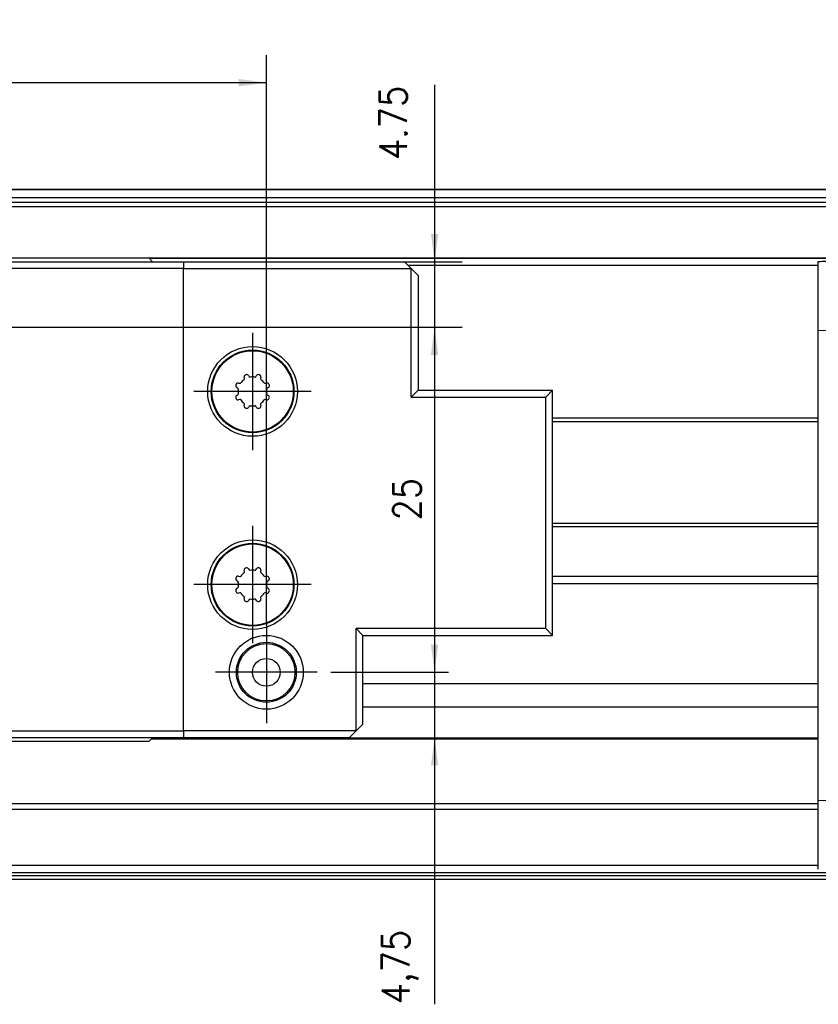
# Model space of a CAD drawing. Header units: millimetres. Extents: x -235 to 3416, y -109 to 485.
# Tile 19 of 36: x 416 to 474, y 328 to 399. Entities that reach past the tile are written whole.
import ezdxf

# ---------------------------------------------------------------- set-up
doc = ezdxf.new("R2010")
doc.units = ezdxf.units.MM
doc.linetypes.add('DOT_CENTER', pattern=[14, 12, -1, 0, -1])
doc.layers.add('1', color=7, linetype='Continuous')
doc.styles.add('CONVERTER_11', font='txt.shx', dxfattribs={"width": 0.9})
doc.dimstyles.new('ME10_DIM_15', dxfattribs={"dimtxt": 2, "dimasz": 2, "dimexe": 2, "dimexo": 0, "dimgap": 2, "dimtad": 1, "dimdsep": 46, "dimtxsty": 'CONVERTER_11', "dimsah": 1, "dimcen": 0.09, "dimclrd": 2, "dimclre": 2, "dimclrt": 2, "dimadec": 0, "dimazin": 0, "dimtfac": 1, "dimtdec": 4, "dimtix": 1, "dimtmove": 0, "dimatfit": 3, "dimfxl": 1, "dimtolj": 1, "dimtzin": 0, "dimarcsym": 0})
doc.dimstyles.new('ME10_DIM_17', dxfattribs={"dimtxt": 2, "dimasz": 2, "dimexe": 2, "dimexo": 0, "dimgap": 2, "dimtad": 1, "dimdsep": 46, "dimtxsty": 'CONVERTER_11', "dimsah": 1, "dimcen": 0.09, "dimclrd": 2, "dimclre": 2, "dimclrt": 2, "dimadec": 0, "dimazin": 0, "dimtfac": 1, "dimtdec": 4, "dimtix": 1, "dimtmove": 0, "dimatfit": 3, "dimfxl": 1, "dimtolj": 1, "dimtzin": 0, "dimarcsym": 0})
doc.dimstyles.new('ME10_DIM_19', dxfattribs={"dimtxt": 2, "dimasz": 2, "dimexe": 1, "dimexo": 1, "dimgap": 1, "dimtad": 1, "dimdsep": 46, "dimtxsty": 'CONVERTER_11', "dimsah": 1, "dimcen": 0.09, "dimclrd": 2, "dimclre": 2, "dimclrt": 2, "dimadec": 0, "dimazin": 0, "dimtfac": 1, "dimtdec": 4, "dimtix": 1, "dimtmove": 0, "dimatfit": 3, "dimfxl": 1, "dimtolj": 1, "dimtzin": 0, "dimarcsym": 0})
doc.dimstyles.new('ME10_DIM_20', dxfattribs={"dimtxt": 2, "dimasz": 2, "dimexe": 1, "dimexo": 1, "dimgap": 1, "dimtad": 1, "dimdsep": 46, "dimtxsty": 'CONVERTER_11', "dimsah": 1, "dimcen": 0.09, "dimclrd": 2, "dimclre": 2, "dimclrt": 2, "dimadec": 0, "dimazin": 0, "dimtfac": 1, "dimtdec": 4, "dimtix": 1, "dimtmove": 0, "dimatfit": 3, "dimfxl": 1, "dimtolj": 1, "dimtzin": 0, "dimarcsym": 0})

# ---------------------------------------------------------------- blocks, each defined once
blk = doc.blocks.new('CABEZA_Li_1__25', base_point=(350.6999512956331, 347.1029444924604))
at = {"color": 7, "linetype": 'Continuous'}
for p, q in [((405.9521057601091, 381.8529444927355), (425.4521057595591, 381.8529444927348)), ((418.7636709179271, 382.102944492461), (412.64054060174, 382.1029444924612)), ((425.202105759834, 382.1029444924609), (418.7636709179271, 382.102944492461)), ((425.4521057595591, 381.8529444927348), (425.202105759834, 382.1029444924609)), ((425.4521057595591, 381.8529444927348), (427.699951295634, 381.8529444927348)), ((427.699951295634, 381.8529444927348), (443.7027956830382, 381.8529444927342)), ((427.699951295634, 381.8529444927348), (427.699951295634, 381.3529444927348)), ((443.7027956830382, 381.8529444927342), (444.2027956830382, 381.3529444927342)), ((427.699951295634, 381.3529444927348), (363.7010285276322, 381.3529444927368)), ((427.699951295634, 381.3529444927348), (444.2027956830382, 381.3529444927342)), ((427.6999512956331, 347.8529444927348), (427.699951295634, 381.3529444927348)), ((444.7027956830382, 380.8529444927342), (444.2027956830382, 381.3529444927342)), ((444.2027956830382, 372.0357888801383), (444.2027956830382, 381.3529444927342)), ((444.7027956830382, 380.8529444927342), (444.7027956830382, 372.5357888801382)), ((432.110728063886, 373.3747427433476), (432.089052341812, 373.4725156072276)), ((432.4109764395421, 373.6058609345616), (432.4647852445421, 373.5213980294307)), ((432.935117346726, 373.5213980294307), (432.9889261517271, 373.6058609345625)), ((433.3108502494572, 373.4725156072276), (433.289174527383, 373.3747427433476)), ((431.6314977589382, 372.6881105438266), (431.5470348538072, 372.7419193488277)), ((431.680380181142, 373.0638434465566), (431.778153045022, 373.0421677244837)), ((433.621749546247, 373.0421677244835), (433.7195224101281, 373.0638434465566)), ((433.852867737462, 372.7419193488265), (433.768404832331, 372.6881105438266)), ((444.7027956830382, 372.5357888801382), (444.2027956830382, 372.0357888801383)), ((444.7027956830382, 372.5357888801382), (454.4477968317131, 372.5357888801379)), ((454.4477968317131, 372.5357888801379), (453.9477968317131, 372.0357888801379)), ((454.4477968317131, 354.7701001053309), (454.4477968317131, 372.5357888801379)), ((431.5470348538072, 372.1639696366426), (431.6314977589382, 372.2177784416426)), ((431.778153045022, 371.8637212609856), (431.6803801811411, 371.8420455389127)), ((433.7195224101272, 371.8420455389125), (433.621749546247, 371.8637212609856)), ((433.768404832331, 372.2177784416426), (433.852867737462, 372.1639696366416)), ((444.2027956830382, 372.0357888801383), (453.9477968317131, 372.0357888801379)), ((453.9477968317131, 355.2701001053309), (453.9477968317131, 372.0357888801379)), ((432.089052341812, 371.4333733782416), (432.110728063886, 371.5311462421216)), ((432.4647852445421, 371.3844909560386), (432.4109764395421, 371.3000280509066)), ((432.9889261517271, 371.3000280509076), (432.935117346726, 371.3844909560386)), ((433.289174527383, 371.5311462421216), (433.3108502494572, 371.4333733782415)), ((432.4109764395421, 359.6058609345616), (432.4647852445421, 359.5213980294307)), ((432.935117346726, 359.5213980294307), (432.9889261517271, 359.6058609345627)), ((431.680380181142, 359.0638434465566), (431.778153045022, 359.0421677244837)), ((432.110728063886, 359.3747427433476), (432.089052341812, 359.4725156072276)), ((433.3108502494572, 359.4725156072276), (433.289174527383, 359.3747427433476)), ((433.621749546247, 359.0421677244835), (433.7195224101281, 359.0638434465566)), ((431.6314977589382, 358.6881105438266), (431.5470348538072, 358.7419193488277)), ((431.5470348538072, 358.1639696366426), (431.6314977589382, 358.2177784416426)), ((433.852867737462, 358.7419193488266), (433.768404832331, 358.6881105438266)), ((433.768404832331, 358.2177784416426), (433.852867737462, 358.1639696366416)), ((431.778153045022, 357.8637212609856), (431.6803801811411, 357.8420455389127)), ((432.089052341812, 357.4333733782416), (432.110728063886, 357.5311462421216)), ((433.289174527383, 357.5311462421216), (433.3108502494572, 357.4333733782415)), ((433.7195224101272, 357.8420455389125), (433.621749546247, 357.8637212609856)), ((432.4647852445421, 357.3844909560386), (432.4109764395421, 357.3000280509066)), ((432.9889261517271, 357.3000280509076), (432.935117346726, 357.3844909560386)), ((453.9477968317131, 355.2701001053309), (440.199951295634, 355.2701001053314)), ((440.199951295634, 355.2701001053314), (440.702105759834, 354.7701001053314)), ((440.1999512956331, 347.8529444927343), (440.199951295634, 355.2701001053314)), ((440.702105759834, 354.7701001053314), (454.4477968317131, 354.7701001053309)), ((440.702105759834, 348.6029444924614), (440.702105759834, 354.7701001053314)), ((454.4477968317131, 354.7701001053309), (453.9477968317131, 355.2701001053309)), ((440.1999512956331, 347.8529444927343), (440.6999512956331, 348.3529444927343)), ((440.6999512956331, 348.3529444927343), (440.702105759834, 348.6029444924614)), ((363.701028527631, 347.8529444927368), (427.6999512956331, 347.8529444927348)), ((440.1999512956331, 347.8529444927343), (427.6999512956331, 347.8529444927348)), ((427.6999512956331, 347.8529444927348), (427.6999512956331, 347.3529444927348)), ((440.1999512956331, 347.8529444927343), (439.6999512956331, 347.3529444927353)), ((425.452105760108, 347.3529444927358), (405.9521057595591, 347.3529444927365)), ((406.202105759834, 347.1029444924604), (425.202105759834, 347.1029444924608)), ((425.452105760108, 347.3529444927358), (425.202105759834, 347.1029444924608)), ((427.6999512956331, 347.3529444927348), (425.452105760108, 347.3529444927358)), ((439.6999512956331, 347.3529444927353), (427.6999512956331, 347.3529444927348))]:
    blk.add_line(p, q, dxfattribs=at)
for centre, radius in [((432.699951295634, 372.4529444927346), 3.25), ((432.699951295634, 372.4529444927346), 3), ((432.699951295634, 372.4529444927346), 2.948945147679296), ((432.699951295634, 358.4529444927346), 3.25), ((432.699951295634, 358.4529444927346), 3), ((432.699951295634, 358.4529444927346), 2.948945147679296), ((433.699951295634, 352.1029444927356), 2.674999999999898), ((433.699951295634, 352.1029444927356), 2.171031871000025), ((433.699951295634, 352.1029444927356), 2.074999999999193), ((433.699951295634, 352.1029444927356), 0.9999999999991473)]:
    blk.add_circle(centre, radius, dxfattribs=at)
for centre, radius, start, end in [((432.6999512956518, 372.4529444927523), 1.04999999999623, 125.9522396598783, 144.0477603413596), ((432.0423873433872, 373.3595919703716), 0.0699999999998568, 305.9522396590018, 0), ((432.2354967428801, 373.5049815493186), 0.1500000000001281, 113.8205556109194, 192.5000000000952), ((432.699951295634, 372.4529444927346), 1.299999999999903, 111.1794443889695, 113.8205556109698), ((432.2844677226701, 373.5252659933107), 0.1499999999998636, 90, 111.1794443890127), ((432.2844677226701, 373.5252659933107), 0.1499999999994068, 32.49999999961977, 90), ((432.5238226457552, 373.559009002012), 0.0700000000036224, 212.499999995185, 279.047760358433), ((432.6999512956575, 372.4529444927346), 1.049999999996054, 80.95223965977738, 99.0477603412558), ((432.8760799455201, 373.5590090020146), 0.07, 260.9522396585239, 327.4999999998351), ((433.1154348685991, 373.5252659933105), 0.1499999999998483, 68.82055561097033, 147.500000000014), ((432.6999512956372, 372.4529444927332), 1.300000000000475, 66.17944438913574, 68.82055561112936), ((433.1644058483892, 373.5049815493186), 0.1499999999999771, 45.0000000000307, 66.17944438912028), ((433.1644058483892, 373.5049815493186), 0.1500000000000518, 347.4999999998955, 45.0000000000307), ((433.357515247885, 373.3595919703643), 0.0700000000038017, 179.9999999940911, 234.0477603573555), ((432.6999512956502, 372.4529444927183), 1.049999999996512, 35.9522396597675, 54.04776034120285), ((431.6276297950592, 372.8684280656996), 0.1499999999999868, 158.8205556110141, 237.5000000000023), ((432.6999512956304, 372.4529444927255), 1.299999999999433, 156.179444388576, 158.8205556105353), ((431.6479142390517, 372.9173990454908), 0.1499999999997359, 135.000000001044, 156.1794443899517), ((431.6479142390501, 372.9173990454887), 0.1500000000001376, 77.49999999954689, 135.0000000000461), ((431.593886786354, 372.6290731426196), 0.0700000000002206, 0, 57.50000000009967), ((432.699951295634, 372.4529444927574), 1.049999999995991, 170.9522396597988, 189.0477603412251), ((431.7933038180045, 373.1105084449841), 0.0700000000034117, 257.4999999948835, 324.0477603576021), ((433.6065987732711, 373.1105084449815), 0.0700000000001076, 215.9522396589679, 282.5000000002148), ((433.7519883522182, 372.9173990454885), 0.15000000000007, 23.82055561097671, 102.499999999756), ((433.806015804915, 372.6290731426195), 0.0700000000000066, 122.4999999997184, 180), ((432.699951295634, 372.452944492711), 1.049999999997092, 350.9522396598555, 9.0477603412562), ((433.77227279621, 372.8684280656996), 0.1500000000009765, 302.4999999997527, 359.9999999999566), ((432.6999512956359, 372.4529444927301), 1.300000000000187, 21.1794443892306, 23.8205556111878), ((433.7722727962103, 372.8684280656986), 0.1499999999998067, 3.474e-10, 21.17944438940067), ((431.6276297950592, 372.0374609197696), 0.1500000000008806, 122.499999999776, 180), ((431.6276297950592, 372.0374609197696), 0.1500000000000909, 180, 201.1794443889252), ((432.6999512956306, 372.452944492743), 1.299999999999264, 201.1794443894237, 203.8205556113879), ((431.6479142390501, 371.9884899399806), 0.1499999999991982, 203.8205556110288, 282.500000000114), ((431.593886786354, 372.2768158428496), 0.0700000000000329, 302.4999999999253, 0), ((431.7933038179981, 371.7953805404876), 0.0699999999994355, 35.95223965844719, 102.5000000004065), ((432.6999512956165, 372.452944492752), 1.049999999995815, 215.9522396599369, 234.0477603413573), ((432.6999512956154, 372.452944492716), 1.049999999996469, 305.9522396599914, 324.0477603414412), ((433.6065987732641, 371.795380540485), 0.0700000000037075, 77.49999999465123, 144.0477603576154), ((433.7519883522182, 371.9884899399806), 0.1500000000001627, 257.4999999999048, 314.9999999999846), ((433.806015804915, 372.2768158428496), 0.0699999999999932, 180, 237.5000000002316), ((433.77227279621, 372.0374609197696), 0.1499999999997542, 338.820555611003, 57.500000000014), ((433.7519883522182, 371.9884899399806), 0.1499999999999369, 314.9999999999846, 336.1794443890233), ((432.6999512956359, 372.452944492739), 1.300000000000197, 336.1794443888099, 338.820555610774), ((432.0423873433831, 371.5462970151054), 0.0700000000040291, 359.9999999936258, 54.047760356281), ((432.2354967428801, 371.4009074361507), 0.1500000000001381, 167.4999999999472, 225.000000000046), ((432.2354967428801, 371.4009074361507), 0.1500000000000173, 225.000000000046, 246.1794443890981), ((432.699951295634, 372.4529444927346), 1.30000000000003, 246.1794443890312, 248.8205556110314), ((432.2844677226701, 371.3806229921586), 0.1499999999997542, 248.8205556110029, 327.500000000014), ((432.5238226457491, 371.3468799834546), 0.070000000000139, 80.95223965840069, 147.5000000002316), ((432.6999512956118, 372.4529444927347), 1.049999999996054, 260.9522396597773, 279.0477603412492), ((432.8760799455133, 371.3468799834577), 0.0700000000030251, 32.49999999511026, 99.04776035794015), ((433.1154348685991, 371.3806229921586), 0.1499999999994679, 212.4999999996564, 270), ((433.1154348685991, 371.3806229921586), 0.1499999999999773, 270, 291.1794443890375), ((432.6999512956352, 372.452944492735), 1.300000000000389, 291.1794443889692, 293.820555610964), ((433.1644058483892, 371.4009074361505), 0.1499999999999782, 293.8205556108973, 12.50000000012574), ((433.3575152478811, 371.5462970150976), 0.0699999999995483, 125.9522396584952, 180), ((432.2354967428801, 359.5049815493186), 0.1500000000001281, 113.8205556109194, 192.5000000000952), ((432.699951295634, 358.4529444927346), 1.299999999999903, 111.1794443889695, 113.8205556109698), ((432.2844677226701, 359.5252659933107), 0.1499999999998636, 90, 111.1794443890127), ((432.2844677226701, 359.5252659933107), 0.1499999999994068, 32.49999999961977, 90), ((433.1154348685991, 359.5252659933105), 0.1499999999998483, 68.82055561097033, 147.4999999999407), ((432.6999512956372, 358.4529444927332), 1.300000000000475, 66.17944438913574, 68.82055561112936), ((433.1644058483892, 359.5049815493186), 0.1499999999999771, 45.0000000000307, 66.17944438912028), ((433.1644058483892, 359.5049815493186), 0.1500000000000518, 347.4999999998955, 45.0000000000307), ((431.6276297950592, 358.8684280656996), 0.1499999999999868, 158.8205556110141, 237.5000000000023), ((432.6999512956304, 358.4529444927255), 1.299999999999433, 156.179444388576, 158.8205556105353), ((431.6479142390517, 358.9173990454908), 0.1499999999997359, 135.000000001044, 156.1794443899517), ((431.6479142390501, 358.9173990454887), 0.1500000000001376, 77.49999999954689, 135.0000000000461), ((431.7933038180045, 359.1105084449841), 0.0700000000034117, 257.4999999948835, 324.0477603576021), ((432.6999512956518, 358.4529444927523), 1.04999999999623, 125.9522396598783, 144.0477603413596), ((432.0423873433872, 359.3595919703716), 0.0699999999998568, 305.9522396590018, 0), ((432.5238226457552, 359.559009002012), 0.0700000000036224, 212.499999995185, 279.047760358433), ((432.6999512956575, 358.4529444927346), 1.049999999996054, 80.95223965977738, 99.0477603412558), ((432.8760799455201, 359.5590090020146), 0.07, 260.9522396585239, 327.4999999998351), ((433.357515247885, 359.3595919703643), 0.0700000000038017, 179.9999999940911, 234.0477603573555), ((432.6999512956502, 358.4529444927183), 1.049999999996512, 35.9522396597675, 54.04776034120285), ((433.6065987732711, 359.1105084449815), 0.0700000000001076, 215.9522396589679, 282.5000000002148), ((433.7519883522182, 358.9173990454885), 0.15000000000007, 23.82055561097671, 102.499999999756), ((433.77227279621, 358.8684280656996), 0.1500000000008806, 302.499999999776, 359.9999999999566), ((432.6999512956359, 358.4529444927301), 1.300000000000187, 21.1794443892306, 23.8205556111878), ((433.7722727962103, 358.8684280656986), 0.1499999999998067, 3.474e-10, 21.17944438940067), ((431.6276297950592, 358.0374609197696), 0.1500000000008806, 122.499999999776, 180), ((431.593886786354, 358.6290731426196), 0.0700000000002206, 0, 57.50000000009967), ((431.593886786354, 358.2768158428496), 0.0700000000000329, 302.4999999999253, 0), ((432.699951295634, 358.4529444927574), 1.049999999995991, 170.9522396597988, 189.0477603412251), ((433.806015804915, 358.6290731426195), 0.0700000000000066, 122.4999999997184, 180), ((433.806015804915, 358.2768158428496), 0.0699999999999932, 180, 237.5000000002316), ((432.699951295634, 358.452944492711), 1.049999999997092, 350.9522396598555, 9.0477603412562), ((433.77227279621, 358.0374609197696), 0.1499999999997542, 338.820555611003, 57.500000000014), ((431.6276297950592, 358.0374609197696), 0.1500000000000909, 180, 201.1794443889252), ((432.6999512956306, 358.452944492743), 1.299999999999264, 201.1794443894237, 203.8205556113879), ((431.6479142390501, 357.9884899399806), 0.1499999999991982, 203.8205556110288, 282.500000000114), ((431.7933038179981, 357.7953805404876), 0.0699999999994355, 35.95223965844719, 102.5000000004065), ((432.6999512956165, 358.452944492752), 1.049999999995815, 215.9522396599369, 234.0477603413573), ((432.0423873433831, 357.5462970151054), 0.0700000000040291, 359.9999999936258, 54.047760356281), ((433.3575152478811, 357.5462970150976), 0.0699999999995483, 125.9522396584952, 180), ((432.6999512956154, 358.452944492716), 1.049999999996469, 305.9522396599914, 324.0477603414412), ((433.6065987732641, 357.795380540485), 0.0700000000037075, 77.49999999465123, 144.0477603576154), ((433.7519883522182, 357.9884899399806), 0.1500000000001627, 257.4999999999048, 314.9999999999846), ((433.7519883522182, 357.9884899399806), 0.1499999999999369, 314.9999999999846, 336.1794443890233), ((432.6999512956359, 358.452944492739), 1.300000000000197, 336.1794443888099, 338.820555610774), ((432.2354967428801, 357.4009074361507), 0.1500000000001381, 167.4999999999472, 225.000000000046), ((432.2354967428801, 357.4009074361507), 0.1500000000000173, 225.000000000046, 246.1794443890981), ((432.699951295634, 358.4529444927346), 1.30000000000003, 246.1794443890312, 248.8205556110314), ((432.2844677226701, 357.3806229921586), 0.1499999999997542, 248.8205556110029, 327.500000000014), ((432.5238226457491, 357.3468799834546), 0.070000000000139, 80.95223965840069, 147.5000000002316), ((432.6999512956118, 358.4529444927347), 1.049999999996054, 260.9522396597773, 279.0477603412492), ((432.8760799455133, 357.3468799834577), 0.0700000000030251, 32.49999999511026, 99.04776035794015), ((433.1154348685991, 357.3806229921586), 0.1499999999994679, 212.4999999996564, 270), ((433.1154348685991, 357.3806229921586), 0.1499999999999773, 270, 291.1794443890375), ((432.6999512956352, 358.452944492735), 1.300000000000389, 291.1794443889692, 293.820555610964), ((433.1644058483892, 357.4009074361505), 0.1499999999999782, 293.8205556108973, 12.50000000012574)]:
    blk.add_arc(centre, radius, start, end, dxfattribs=at)
for points in [[(432.1123873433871, 373.3595919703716), (432.1121107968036, 373.3621170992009), (432.1115577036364, 373.3671673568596), (432.1110046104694, 373.3722176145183), (432.110728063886, 373.3747427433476)], [(433.289174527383, 373.3747427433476), (433.2888979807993, 373.3722176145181), (433.288344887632, 373.3671673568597), (433.2877917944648, 373.3621170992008), (433.2875152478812, 373.3595919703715)], [(431.663015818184, 372.6180651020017), (431.6631609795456, 372.6198997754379), (431.6634513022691, 372.6235691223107), (431.6637416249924, 372.6272384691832), (431.6638867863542, 372.6290731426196)], [(433.736015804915, 372.6290731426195), (433.7361609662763, 372.6272384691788), (433.7364512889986, 372.623569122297), (433.7367416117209, 372.6198997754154), (433.736886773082, 372.6180651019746)], [(431.6638867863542, 372.2768158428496), (431.6637416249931, 372.2786505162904), (431.6634513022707, 372.2823198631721), (431.6631609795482, 372.2859892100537), (431.663015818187, 372.2878238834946)], [(433.7368867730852, 372.2878238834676), (433.7367416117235, 372.2859892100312), (433.736451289, 372.2823198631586), (433.7361609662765, 372.2786505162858), (433.736015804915, 372.2768158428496)], [(432.110728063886, 371.5311462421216), (432.1110046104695, 371.5336713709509), (432.1115577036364, 371.5387216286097), (432.1121107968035, 371.5437718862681), (432.1123873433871, 371.5462970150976)], [(433.2875152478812, 371.5462970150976), (433.2877917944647, 371.5437718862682), (433.2883448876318, 371.5387216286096), (433.2888979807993, 371.5336713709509), (433.289174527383, 371.5311462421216)], [(432.1123873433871, 359.3595919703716), (432.1121107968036, 359.3621170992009), (432.1115577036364, 359.3671673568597), (432.1110046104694, 359.3722176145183), (432.110728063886, 359.3747427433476)], [(433.289174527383, 359.3747427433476), (433.2888979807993, 359.3722176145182), (433.288344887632, 359.3671673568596), (433.2877917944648, 359.3621170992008), (433.2875152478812, 359.3595919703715)], [(431.663015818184, 358.6180651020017), (431.6631609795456, 358.6198997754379), (431.6634513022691, 358.6235691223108), (431.6637416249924, 358.6272384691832), (431.6638867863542, 358.6290731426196)], [(431.6638867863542, 358.2768158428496), (431.6637416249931, 358.2786505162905), (431.6634513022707, 358.2823198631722), (431.6631609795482, 358.2859892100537), (431.663015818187, 358.2878238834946)], [(433.736015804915, 358.6290731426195), (433.7361609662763, 358.6272384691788), (433.7364512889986, 358.6235691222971), (433.7367416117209, 358.6198997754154), (433.736886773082, 358.6180651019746)], [(433.7368867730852, 358.2878238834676), (433.7367416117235, 358.2859892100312), (433.736451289, 358.2823198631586), (433.7361609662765, 358.2786505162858), (433.736015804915, 358.2768158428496)], [(432.110728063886, 357.5311462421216), (432.1110046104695, 357.5336713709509), (432.1115577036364, 357.5387216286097), (432.1121107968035, 357.5437718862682), (432.1123873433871, 357.5462970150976)], [(433.2875152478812, 357.5462970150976), (433.2877917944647, 357.5437718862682), (433.2883448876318, 357.5387216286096), (433.2888979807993, 357.5336713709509), (433.289174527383, 357.5311462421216)]]:
    blk.add_open_spline(points, degree=3, dxfattribs=at)
at = {"layer": '1', "color": 2, "linetype": 'DOT_CENTER'}
for p, q in [((432.699951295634, 376.7029444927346), (432.699951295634, 368.2029444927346)), ((436.949951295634, 372.4529444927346), (428.449951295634, 372.4529444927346)), ((432.699951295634, 362.7029444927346), (432.699951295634, 354.2029444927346)), ((436.949951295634, 358.4529444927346), (428.449951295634, 358.4529444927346)), ((433.699951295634, 355.7779444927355), (433.699951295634, 348.4279444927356)), ((437.374951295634, 352.1029444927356), (430.0249512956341, 352.1029444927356))]:
    blk.add_line(p, q, dxfattribs=at)
blk = doc.blocks.new('Perfil_Li-22_M__26', base_point=(-102.7980060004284, 337.1000034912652))
at = {"color": 7, "linetype": 'Continuous'}
for p, q in [((326.839811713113, 387.1029444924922), (486.702105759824, 387.1029444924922)), ((326.8512036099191, 387.0858566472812), (486.702105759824, 387.0858566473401)), ((486.702105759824, 386.4818603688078), (327.2538677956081, 386.481860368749)), ((327.470665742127, 386.1566634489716), (486.702105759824, 386.1566634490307)), ((486.702105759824, 385.8317343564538), (327.6872851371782, 385.8317343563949)), ((486.7024442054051, 382.1225556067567), (326.8534820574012, 382.1205082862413)), ((418.7636709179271, 382.102944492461), (412.64054060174, 382.1029444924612)), ((425.202105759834, 382.1029444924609), (418.7636709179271, 382.102944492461)), ((425.202105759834, 382.1029444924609), (486.702105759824, 382.1029446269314)), ((473.7021057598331, 376.877550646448), (473.7021057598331, 381.8754000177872)), ((443.952795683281, 381.6029444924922), (473.7021057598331, 381.6029444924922)), ((473.7021057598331, 376.877550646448), (486.7021057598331, 377.1037050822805)), ((473.7021057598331, 342.8283364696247), (473.7021057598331, 376.877550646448)), ((454.4477968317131, 370.5359571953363), (473.7021057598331, 370.5359571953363)), ((454.4477968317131, 370.2859571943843), (473.7021057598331, 370.2859571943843)), ((454.4477968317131, 362.9199317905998), (473.7021057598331, 362.9199317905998)), ((454.4477968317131, 362.6699317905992), (473.7021057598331, 362.6699317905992)), ((473.7021057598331, 359.0412138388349), (454.4477968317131, 359.0412138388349)), ((454.4477968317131, 358.5412138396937), (473.7021057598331, 358.5412138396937)), ((473.7021057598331, 351.2748473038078), (440.702105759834, 351.2748473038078)), ((440.702105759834, 349.6065085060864), (473.7021057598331, 349.6065085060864)), ((425.3885456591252, 347.2893843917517), (473.7021057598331, 347.2893843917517)), ((473.7021057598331, 347.3205947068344), (425.4197559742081, 347.3205947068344)), ((328.5074589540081, 342.601473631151), (473.7021057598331, 342.6054629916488)), ((473.702106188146, 337.8298715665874), (473.7021057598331, 342.8283364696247)), ((473.7021057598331, 342.8283364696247), (486.702105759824, 342.6054629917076)), ((473.7021057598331, 342.1719908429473), (328.221137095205, 342.1719908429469)), ((473.7021057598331, 338.1029435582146), (327.5064790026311, 338.1029435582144)), ((327.839812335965, 337.6029435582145), (486.7021057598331, 337.6029435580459)), ((486.702105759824, 337.3529435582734), (328.006479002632, 337.3529435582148)), ((328.1731456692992, 337.1029435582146), (486.702105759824, 337.1029435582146))]:
    blk.add_line(p, q, dxfattribs=at)
blk.add_open_spline([(473.7021057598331, 381.8754000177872), (473.889892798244, 381.8787743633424), (474.2681223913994, 381.8855707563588), (474.8354672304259, 381.895664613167), (475.4041423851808, 381.9057144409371), (475.7823751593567, 381.9123314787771), (475.971492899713, 381.9156400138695)], degree=3, knots=[0, 0, 0, 0, 0.5634520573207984, 1.134871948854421, 1.702303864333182, 2.269743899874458, 2.269743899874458, 2.269743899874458, 2.269743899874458], dxfattribs=at)
blk = doc.blocks.new('Li-22-M__27', base_point=(-102.7980060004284, 337.1000034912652))
for name, p in [('Perfil_Li-22_M__26', (-102.7980060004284, 337.1000034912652)), ('CABEZA_Li_1__25', (350.6999512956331, 347.1029444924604))]:
    blk.add_blockref(name, p)
blk = doc.blocks.new('*D57')
at = {"layer": '1', "color": 2, "linetype": 'Continuous'}
for p, q in [((445.8917596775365, 394.6624552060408), (445.8917596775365, 381.8529444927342)), ((443.7027956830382, 381.8529444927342), (447.8917596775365, 381.8529444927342)), ((445.8917596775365, 381.8529444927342), (445.8917596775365, 377.102944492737)), ((361.3789698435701, 377.102944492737), (447.8917596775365, 377.102944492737)), ((445.8917596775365, 377.102944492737), (445.8917596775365, 373.102944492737))]:
    blk.add_line(p, q, dxfattribs=at)
at = {"layer": '1', "color": 2}
for points in [[(445.6284546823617, 383.8529444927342), (446.1550646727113, 383.8529444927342), (445.8917596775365, 381.8529444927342)], [(446.1550646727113, 375.102944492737), (445.6284546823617, 375.102944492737), (445.8917596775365, 377.102944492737)]]:
    blk.add_solid(points, dxfattribs=at)
at = {"layer": '1', "color": 2, "insert": (443.8917596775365, 389.2124552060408), "char_height": 2, "attachment_point": 7, "rotation": 90, "line_spacing_factor": 0.60024009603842, "style": 'CONVERTER_11'}
blk.add_mtext('4.75', dxfattribs=at)
blk = doc.blocks.new('*D59')
at = {"layer": '1', "color": 2, "linetype": 'Continuous'}
for p, q in [((357.699951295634, 380.7819630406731), (357.699951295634, 396.8251367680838)), ((433.6999512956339, 355.7779444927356), (433.6999512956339, 396.8251367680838)), ((433.6999512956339, 394.8251367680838), (357.699951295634, 394.8251367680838))]:
    blk.add_line(p, q, dxfattribs=at)
at = {"layer": '1', "color": 2}
for points in [[(359.699951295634, 395.0884417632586), (359.699951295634, 394.561831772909), (357.699951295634, 394.8251367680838)], [(431.6999512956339, 394.561831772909), (431.6999512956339, 395.0884417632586), (433.6999512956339, 394.8251367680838)]]:
    blk.add_solid(points, dxfattribs=at)
at = {"layer": '1', "color": 2, "insert": (383.9999512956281, 396.7289010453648), "char_height": 2, "attachment_point": 7, "rotation": 0.00013888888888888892, "line_spacing_factor": 0.60024009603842, "style": 'CONVERTER_11'}
blk.add_mtext('76', dxfattribs=at)
blk = doc.blocks.new('*D61')
at = {"layer": '1', "color": 2, "linetype": 'Continuous'}
for p, q in [((362.3789698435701, 377.1029444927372), (446.891759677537, 377.1029444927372)), ((445.891759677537, 377.1029444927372), (445.891759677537, 352.1029444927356)), ((438.374951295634, 352.1029444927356), (446.891759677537, 352.1029444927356))]:
    blk.add_line(p, q, dxfattribs=at)
at = {"layer": '1', "color": 2}
for points in [[(446.1550646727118, 375.1029444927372), (445.6284546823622, 375.1029444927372), (445.891759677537, 377.1029444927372)], [(445.6284546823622, 354.1029444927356), (446.1550646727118, 354.1029444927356), (445.891759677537, 352.1029444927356)]]:
    blk.add_solid(points, dxfattribs=at)
at = {"layer": '1', "color": 2, "insert": (444.891759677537, 363.1029444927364), "char_height": 2, "attachment_point": 7, "rotation": 90, "line_spacing_factor": 0.60024009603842, "style": 'CONVERTER_11'}
blk.add_mtext('25', dxfattribs=at)
blk = doc.blocks.new('*D62')
at = {"layer": '1', "color": 2, "linetype": 'Continuous'}
for p, q in [((445.8917596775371, 356.1029444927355), (445.8917596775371, 352.1029444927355)), ((438.3749512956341, 352.1029444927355), (446.8917596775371, 352.1029444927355)), ((445.8917596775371, 352.1029444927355), (445.8917596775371, 347.3529444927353)), ((440.6999512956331, 347.3529444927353), (446.8917596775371, 347.3529444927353)), ((445.8917596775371, 347.3529444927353), (445.8917596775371, 328.0451310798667))]:
    blk.add_line(p, q, dxfattribs=at)
at = {"layer": '1', "color": 2}
for points in [[(445.6284546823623, 354.1029444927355), (446.1550646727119, 354.1029444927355), (445.8917596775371, 352.1029444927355)], [(446.1550646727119, 345.3529444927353), (445.6284546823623, 345.3529444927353), (445.8917596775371, 347.3529444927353)]]:
    blk.add_solid(points, dxfattribs=at)
at = {"layer": '1', "color": 2, "insert": (444.691759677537, 328.0451310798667), "char_height": 2, "attachment_point": 7, "rotation": 90, "line_spacing_factor": 0.60024009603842, "style": 'CONVERTER_11'}
blk.add_mtext('4,75', dxfattribs=at)
blk = doc.blocks.new('E', base_point=(268.5800000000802, 362.1014736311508))
blk.add_blockref('Li-22-M__27', (-102.7980060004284, 337.1000034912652))
at = {"layer": '1'}
dim = blk.add_linear_dim(base=(433.6999512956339, 394.8251367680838), p1=(357.699951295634, 380.7819630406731), p2=(433.699951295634, 355.7779444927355), dimstyle='ME10_DIM_17', dxfattribs=at)
dim.commit()
dim.dimension.update_dxf_attribs({"geometry": '*D59', "text_midpoint": (385.4999512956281, 397.7289010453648), "text_rotation": 0.00013888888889})
for base, p1, p2, dimstyle, picture, middle in [((445.8917596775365, 381.8529444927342), (361.3789698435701, 377.102944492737), (443.7027956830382, 381.8529444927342), 'ME10_DIM_15', '*D57', (442.8917596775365, 391.9374552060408)), ((445.891759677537, 377.1029444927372), (437.374951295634, 352.1029444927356), (361.3789698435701, 377.102944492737), 'ME10_DIM_19', '*D61', (443.891759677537, 364.6029444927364)), ((445.8917596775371, 352.1029444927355), (439.6999512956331, 347.3529444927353), (437.374951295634, 352.1029444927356), 'ME10_DIM_20', '*D62', (443.7917596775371, 330.7951310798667))]:
    dim = blk.add_linear_dim(base=base, p1=p1, p2=p2, angle=90, dimstyle=dimstyle, dxfattribs=at)
    dim.commit()
    dim.dimension.update_dxf_attribs({"geometry": picture, "text_midpoint": middle, "text_rotation": 90})

msp = doc.modelspace()

# ---------------------------------------------------------------- block references
msp.add_blockref('E', (268.5800000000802, 362.1014736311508))

doc.saveas('drawing.dxf')
